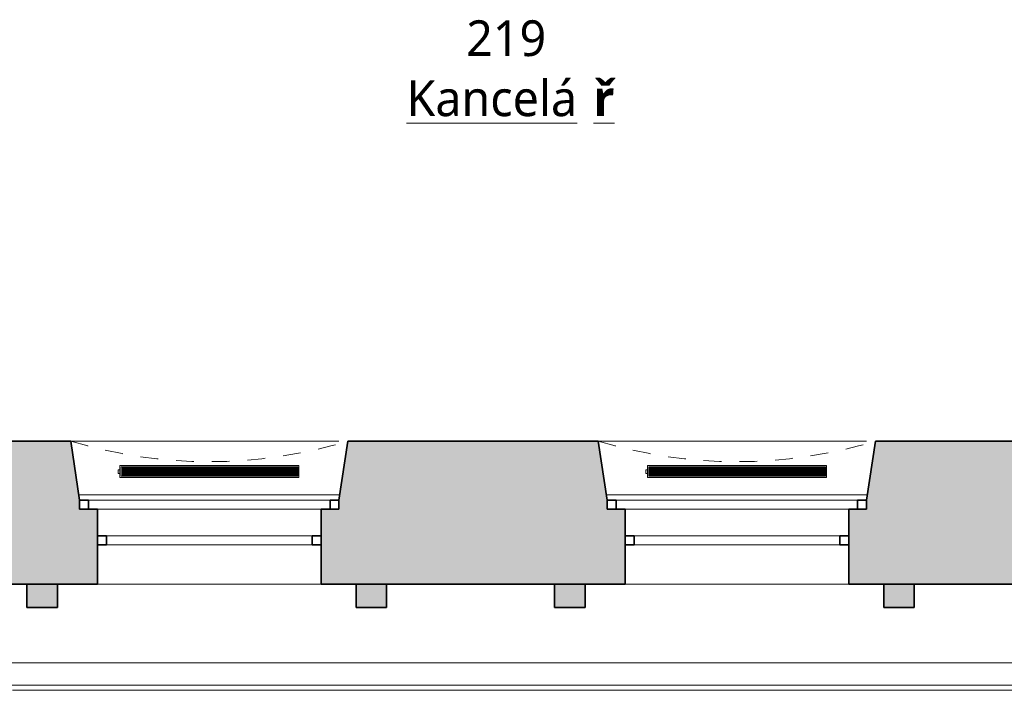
# Model space of a CAD drawing. Header units: metres. Extents: x -0.2 to 46.9, y -1.3 to 28.
# Tile 9 of 29: x 22.7 to 28.2, y -0.2 to 3.5. Entities that reach past the tile are written whole.
import ezdxf

# ---------------------------------------------------------------- set-up
doc = ezdxf.new("R2010")
doc.units = ezdxf.units.M
doc.linetypes.add('AV - Cerch_ 1 tecka 4mm', pattern=[0.006, 0.004, -0.001, 0, -0.001])
doc.layers.add('AV-MISTNOSTI', color=5, linetype='Continuous', lineweight=5, true_color=0x0000ff)
for name, color, linetype, lineweight in [('AV-SRAFY', 7, 'Continuous', 35), ('AV-STAVBA', 7, 'Continuous', 18), ('AV-VYBAVENI', 7, 'Continuous', 18)]:
    doc.layers.add(name, color=color, linetype=linetype, lineweight=lineweight)
doc.styles.add('Trebuchet MS_B', font='trebuc.ttf', dxfattribs={"height": 0.2})

# ---------------------------------------------------------------- blocks, each defined once
blk = doc.blocks.new('WI_2-2_dvojité_bez středního sloupku - 1250x2600-1216050-2NP')
at = {"layer": 'AV-STAVBA', "color": 254, "linetype": 'AV - Cerch_ 1 tecka 4mm', "lineweight": 13, "true_color": 0xcccccc}
for p, q in [((0.725, 0.4), (-0.725, 0.4)), ((-0.725, 0.4), (0.725, 0.4)), ((0.625, 0.4), (-0.625, 0.4)), ((0.725, -0.4), (-0.725, -0.4)), ((0.625, -0.4), (-0.625, -0.4)), ((-0.625, -0.4), (0.625, -0.4))]:
    blk.add_line(p, q, dxfattribs=at)
at = {"layer": 'AV-STAVBA', "color": 254, "lineweight": 35, "true_color": 0xcccccc}
for p, q in [((-0.675, 0.07), (-0.725, 0.07)), ((-0.725, 0.07), (-0.725, 0.02)), ((-0.675, 0.02), (-0.675, 0.07)), ((0.725, 0.07), (0.675, 0.07)), ((0.675, 0.07), (0.675, 0.02)), ((0.725, 0.02), (0.725, 0.07)), ((-0.725, 0.02), (-0.675, 0.02)), ((0.675, 0.02), (0.725, 0.02)), ((-0.625, -0.18), (-0.625, -0.13)), ((-0.625, -0.13), (-0.575, -0.13)), ((-0.575, -0.13), (-0.575, -0.18)), ((0.575, -0.18), (0.575, -0.13)), ((0.575, -0.13), (0.625, -0.13)), ((0.625, -0.13), (0.625, -0.18)), ((-0.575, -0.18), (-0.625, -0.18)), ((0.625, -0.18), (0.575, -0.18))]:
    blk.add_line(p, q, dxfattribs=at)
at = {"layer": 'AV-STAVBA', "color": 254, "true_color": 0xcccccc}
for p, q in [((-0.725, 0.02), (-0.725, 0.07)), ((-0.725, 0.07), (0.725, 0.07)), ((-0.675, 0.07), (0.031, 0.07)), ((-0.675, 0.02), (-0.675, 0.07)), ((0.031, 0.07), (0.675, 0.07)), ((0.675, 0.02), (0.675, 0.07)), ((0.725, 0.02), (0.725, 0.07)), ((-0.725, 0.02), (0.725, 0.02)), ((0.031, 0.02), (-0.625, 0.02)), ((0.625, 0.02), (0.031, 0.02)), ((-0.625, -0.13), (-0.625, -0.18)), ((-0.625, -0.13), (0.625, -0.13)), ((0.031, -0.13), (-0.575, -0.13)), ((-0.575, -0.13), (-0.575, -0.18)), ((0.575, -0.13), (0.031, -0.13)), ((0.575, -0.13), (0.575, -0.18)), ((0.625, -0.13), (0.625, -0.18)), ((-0.625, -0.18), (0.625, -0.18)), ((-0.575, -0.18), (0.031, -0.18)), ((0.031, -0.18), (0.575, -0.18))]:
    blk.add_line(p, q, dxfattribs=at)
blk = doc.blocks.new('GM_Nika se zkoseným ostěním a klenutým nadpražím - 1450x2700-1216438-2NP')
at = {"layer": 'AV-STAVBA', "color": 254, "linetype": 'AV - Cerch_ 1 tecka 4mm', "lineweight": 13, "true_color": 0xcccccc}
for p, q in [((0.725, 0.4), (-0.725, 0.4)), ((0.775, -0.4), (-0.775, -0.4))]:
    blk.add_line(p, q, dxfattribs=at)
blk.add_arc((0, -2.9635), 2.6781, 73.1791, 106.8209, dxfattribs=at)
blk = doc.blocks.new('GM_Nika_zkosené ostění - v900-1216957-2NP')
at = {"layer": 'AV-STAVBA', "color": 254, "linetype": 'AV - Cerch_ 1 tecka 4mm', "lineweight": 13, "true_color": 0xcccccc}
blk.add_line((-0.65, 0.4), (0.9, 0.4), dxfattribs=at)
blk = doc.blocks.new('Římsa nad 1NP - Římsa nad 1NP-1582674-2NP')
at = {"layer": 'AV-STAVBA', "color": 254, "true_color": 0xcccccc}
for p, q in [((22.6548, -0.2068), (33.5741, -0.2068)), ((33.5449, -0.2359), (22.684, -0.2359))]:
    blk.add_line(p, q, dxfattribs=at)
blk = doc.blocks.new('Tympanon a šambrána 2NP4 - Tympanon a šambrána 2NP-1609817-2NP')
at = {"layer": 'AV-STAVBA', "true_color": 0xcccccc}
for points in [[(6.0054, 0.2282), (6.0054, 0.3582), (5.8353, 0.3582), (5.8353, 0.2282), (5.8485, 0.2282)], [(7.8454, 0.2282), (7.8454, 0.3582), (7.6753, 0.3582), (7.6753, 0.2282)]]:
    blk.add_hatch(color=254, dxfattribs=at).paths.add_polyline_path(points)
at = {"layer": 'AV-STAVBA', "color": 254, "lineweight": 35, "true_color": 0xcccccc}
for p, q in [((6.0054, 0.3582), (5.8353, 0.3582)), ((5.8353, 0.3582), (5.8353, 0.2282)), ((6.0054, 0.2282), (6.0054, 0.3582)), ((7.8454, 0.3582), (7.6753, 0.3582)), ((7.6753, 0.3582), (7.6753, 0.2282)), ((7.8454, 0.2282), (7.8454, 0.3582)), ((5.8353, 0.2282), (6.0054, 0.2282)), ((7.6753, 0.2282), (7.8454, 0.2282))]:
    blk.add_line(p, q, dxfattribs=at)
blk = doc.blocks.new('Tympanon a šambrána 2NP5 - Tympanon a šambrána 2NP-1609982-2NP')
at = {"layer": 'AV-STAVBA', "true_color": 0xcccccc}
for points in [[(6.0054, 0.2282), (6.0054, 0.3582), (5.8353, 0.3582), (5.8353, 0.2282), (5.9187, 0.2282)], [(7.8454, 0.2282), (7.8454, 0.3582), (7.6753, 0.3582), (7.6753, 0.2282), (7.6805, 0.2282)]]:
    blk.add_hatch(color=254, dxfattribs=at).paths.add_polyline_path(points)
at = {"layer": 'AV-STAVBA', "color": 254, "lineweight": 35, "true_color": 0xcccccc}
for p, q in [((6.0054, 0.3582), (5.8353, 0.3582)), ((5.8353, 0.3582), (5.8353, 0.2282)), ((6.0054, 0.2282), (6.0054, 0.3582)), ((7.8454, 0.3582), (7.6753, 0.3582)), ((7.6753, 0.3582), (7.6753, 0.2282)), ((7.8454, 0.2282), (7.8454, 0.3582)), ((5.8353, 0.2282), (6.0054, 0.2282)), ((7.6753, 0.2282), (7.8454, 0.2282))]:
    blk.add_line(p, q, dxfattribs=at)
blk = doc.blocks.new('D0089 - 1514 - OÚPSŘ_Benešova_rvt-1-2NP')
at = {"layer": 'AV-SRAFY', "lineweight": 18, "true_color": 0xcccccc}
h = blk.add_hatch(color=254, dxfattribs=at)
h.paths.add_polyline_path([(5.4448, 0.3582), (6.2299, 0.3582), (6.2299, 0.7782), (6.1299, 0.7782), (6.1299, 0.8282), (6.0799, 1.1582), (5.4448, 1.1582), (5.4448, 0.5328)])
h.paths.add_polyline_path([(24.4098, 0.3582), (26.1098, 0.3582), (26.1098, 0.7782), (26.0098, 0.7782), (26.0098, 0.8282), (25.9598, 1.1582), (24.5598, 1.1582), (24.5098, 0.8282), (24.5098, 0.7782), (24.4098, 0.7782), (24.4098, 0.5328)])
h.paths.add_polyline_path([(18.4848, 0.3582), (18.5098, 0.3582), (18.5098, 0.7582), (18.4848, 0.7582), (18.4848, 0.8082), (18.4148, 0.8082), (18.3648, 1.1582), (16.3998, 1.1582), (16.3498, 0.8282), (16.3498, 0.7782), (16.2498, 0.7782), (16.2498, 0.3582), (17.9964, 0.3582)])
h.paths.add_polyline_path([(20.9491, 0.3582), (23.1598, 0.3582), (23.1598, 0.7782), (23.0598, 0.7782), (23.0598, 0.8282), (23.0098, 1.1582), (21.0448, 1.1582), (20.9948, 0.8082), (20.9491, 0.8082), (20.9491, 0.7582), (20.9241, 0.7582), (20.9241, 0.3582)])
h.paths.add_polyline_path([(7.4799, 0.3582), (9.1599, 0.3582), (9.1599, 0.7782), (9.0599, 0.7782), (9.0599, 0.8282), (9.0099, 1.1582), (7.6299, 1.1582), (7.5799, 0.8282), (7.5799, 0.7782), (7.4799, 0.7782), (7.4799, 0.5328)])
h.paths.add_polyline_path([(33.9791, 0.3582), (33.9791, 1.1582), (33.2298, 1.1582), (33.1798, 0.8282), (33.1798, 0.7782), (33.0798, 0.7782), (33.0798, 0.3582), (33.8526, 0.3582)])
h.paths.add_polyline_path([(31.8298, 0.3582), (31.8298, 0.7782), (31.7298, 0.7782), (31.7298, 0.8282), (31.6798, 1.1582), (30.4298, 1.1582), (30.3798, 0.8282), (30.3798, 0.7782), (30.2798, 0.7782), (30.2798, 0.3582), (31.5874, 0.3582)])
h.paths.add_polyline_path([(10.4099, 0.3582), (12.0998, 0.3582), (12.0998, 0.7782), (11.9998, 0.7782), (11.9998, 0.8282), (11.9498, 1.1582), (10.5599, 1.1582), (10.5099, 0.8282), (10.5099, 0.7782), (10.4099, 0.7782), (10.4099, 0.5328)])
h.paths.add_polyline_path([(19.8741, 0.3582), (19.8741, 0.7582), (19.8491, 0.7582), (19.8491, 0.8082), (19.5848, 0.8082), (19.5848, 0.7582), (19.5598, 0.7582), (19.5598, 0.3582)])
h.paths.add_polyline_path([(27.3598, 0.3582), (29.0298, 0.3582), (29.0298, 0.7782), (28.9298, 0.7782), (28.9298, 0.8282), (28.8798, 1.1582), (27.5098, 1.1582), (27.4598, 0.8282), (27.4598, 0.7782), (27.3598, 0.7782), (27.3598, 0.5328)])
h.paths.add_polyline_path([(13.3498, 0.3582), (14.9998, 0.3582), (14.9998, 0.7782), (14.8998, 0.7782), (14.8998, 0.8282), (14.8498, 1.1582), (13.4998, 1.1582), (13.4498, 0.8282), (13.4498, 0.7782), (13.3498, 0.7782), (13.3498, 0.5328)])
at = {"layer": 'AV-STAVBA', "color": 254, "lineweight": 35, "true_color": 0xcccccc}
for p, q in [((23.0098, 1.1582), (22.2848, 1.1582)), ((23.0598, 0.8282), (23.0098, 1.1582)), ((24.5598, 1.1582), (24.5098, 0.8282)), ((25.9598, 1.1582), (24.5598, 1.1582)), ((26.0098, 0.8282), (25.9598, 1.1582)), ((27.5098, 1.1582), (27.4598, 0.8282)), ((28.5148, 1.1582), (27.5098, 1.1582)), ((23.1598, 0.7782), (23.1098, 0.7782)), ((23.1598, 0.6282), (23.1598, 0.7782)), ((24.4598, 0.7782), (24.4098, 0.7782)), ((24.4098, 0.7782), (24.4098, 0.6282)), ((26.1098, 0.7782), (26.0598, 0.7782)), ((26.1098, 0.6282), (26.1098, 0.7782)), ((27.4098, 0.7782), (27.3598, 0.7782)), ((27.3598, 0.7782), (27.3598, 0.6282)), ((23.1598, 0.3582), (23.1598, 0.5782)), ((24.4098, 0.5782), (24.4098, 0.3582)), ((26.1098, 0.3582), (26.1098, 0.5782)), ((27.3598, 0.5782), (27.3598, 0.3582)), ((20.9241, 0.3582), (23.1598, 0.3582)), ((24.4098, 0.3582), (26.1098, 0.3582)), ((27.3598, 0.3582), (29.0298, 0.3582))]:
    blk.add_line(p, q, dxfattribs=at)
at = {"layer": 'AV-STAVBA', "color": 254, "true_color": 0xcccccc}
for p, q in [((23.0553, 0.8582), (24.5144, 0.8582)), ((26.0053, 0.8582), (27.4644, 0.8582)), ((24.4098, 0.7782), (23.1598, 0.7782)), ((27.3598, 0.7782), (26.1098, 0.7782)), ((24.4098, 0.3582), (23.1598, 0.3582)), ((27.3598, 0.3582), (26.1098, 0.3582)), ((22.3322, -0.082), (34.6991, -0.082))]:
    blk.add_line(p, q, dxfattribs=at)
at = {"layer": 'AV-STAVBA', "color": 254, "lineweight": 18, "true_color": 0xcccccc, "rotation": 180}
for p in [(23.7848, 0.7582), (26.7348, 0.7582)]:
    blk.add_blockref('GM_Nika se zkoseným ostěním a klenutým nadpražím - 1450x2700-1216438-2NP', p, dxfattribs=at)
at = {"layer": 'AV-STAVBA', "color": 254, "lineweight": 18, "true_color": 0xcccccc}
for name, p in [('GM_Nika_zkosené ostění - v900-1216957-2NP', (23.6598, 0.7582)), ('WI_2-2_dvojité_bez středního sloupku - 1250x2600-1216050-2NP', (23.7848, 0.7582)), ('GM_Nika_zkosené ostění - v900-1216957-2NP', (26.6098, 0.7582)), ('WI_2-2_dvojité_bez středního sloupku - 1250x2600-1216050-2NP', (26.7348, 0.7582)), ('Římsa nad 1NP - Římsa nad 1NP-1582674-2NP', (0, 0)), ('Tympanon a šambrána 2NP4 - Tympanon a šambrána 2NP-1609817-2NP', (16.93, 0)), ('Tympanon a šambrána 2NP5 - Tympanon a šambrána 2NP-1609982-2NP', (19.88, 0))]:
    blk.add_blockref(name, p, dxfattribs=at)
blk = doc.blocks.new('PF_Deskový radiátor_připojení boční - 1000_500_66-861089-2NP')
at = {"layer": 'AV-VYBAVENI', "color": 5, "true_color": 0x0000ff}
for p, q in [((-0.5, 0.01), (-0.51, 0.01)), ((-0.51, 0.01), (-0.51, -0.01)), ((-0.51, 0.01), (-0.51, 0.0097)), ((-0.5, 0.01), (-0.51, 0.01)), ((-0.51, 0.01), (-0.51, 0.0097)), ((-0.51, 0.01), (-0.51, 0.0097)), ((0.5, 0.033), (-0.5, 0.033)), ((-0.5, 0.033), (-0.5, -0.033)), ((-0.493, -0.026), (-0.493, 0.026)), ((-0.493, 0.026), (0.493, 0.026)), ((-0.483, 0.026), (-0.486, 0.026)), ((-0.486, 0.026), (-0.486, -0.026)), ((-0.483, -0.026), (-0.483, 0.026)), ((-0.4745, 0.026), (-0.4775, 0.026)), ((-0.4775, 0.026), (-0.4775, -0.026)), ((-0.4745, -0.026), (-0.4745, 0.026)), ((-0.466, 0.026), (-0.469, 0.026)), ((-0.469, 0.026), (-0.469, -0.026)), ((-0.466, -0.026), (-0.466, 0.026)), ((-0.4575, 0.026), (-0.4605, 0.026)), ((-0.4605, 0.026), (-0.4605, -0.026)), ((-0.4575, -0.026), (-0.4575, 0.026)), ((-0.449, 0.026), (-0.452, 0.026)), ((-0.452, 0.026), (-0.452, -0.026)), ((-0.449, -0.026), (-0.449, 0.026)), ((-0.4405, 0.026), (-0.4435, 0.026)), ((-0.4435, 0.026), (-0.4435, -0.026)), ((-0.4405, -0.026), (-0.4405, 0.026)), ((-0.432, 0.026), (-0.435, 0.026)), ((-0.435, 0.026), (-0.435, -0.026)), ((-0.432, -0.026), (-0.432, 0.026)), ((-0.4235, 0.026), (-0.4265, 0.026)), ((-0.4265, 0.026), (-0.4265, -0.026)), ((-0.4235, -0.026), (-0.4235, 0.026)), ((-0.415, 0.026), (-0.418, 0.026)), ((-0.418, 0.026), (-0.418, -0.026)), ((-0.415, -0.026), (-0.415, 0.026)), ((-0.4065, 0.026), (-0.4095, 0.026)), ((-0.4095, 0.026), (-0.4095, -0.026)), ((-0.4065, -0.026), (-0.4065, 0.026)), ((-0.398, 0.026), (-0.401, 0.026)), ((-0.401, 0.026), (-0.401, -0.026)), ((-0.398, -0.026), (-0.398, 0.026)), ((-0.3895, 0.026), (-0.3925, 0.026)), ((-0.3925, 0.026), (-0.3925, -0.026)), ((-0.3895, -0.026), (-0.3895, 0.026)), ((-0.381, 0.026), (-0.384, 0.026)), ((-0.384, 0.026), (-0.384, -0.026)), ((-0.381, -0.026), (-0.381, 0.026)), ((-0.3725, 0.026), (-0.3755, 0.026)), ((-0.3755, 0.026), (-0.3755, -0.026)), ((-0.3725, -0.026), (-0.3725, 0.026)), ((-0.364, 0.026), (-0.367, 0.026)), ((-0.367, 0.026), (-0.367, -0.026)), ((-0.364, -0.026), (-0.364, 0.026)), ((-0.3555, 0.026), (-0.3585, 0.026)), ((-0.3585, 0.026), (-0.3585, -0.026)), ((-0.3555, -0.026), (-0.3555, 0.026)), ((-0.347, 0.026), (-0.35, 0.026)), ((-0.35, 0.026), (-0.35, -0.026)), ((-0.347, -0.026), (-0.347, 0.026)), ((-0.3385, 0.026), (-0.3415, 0.026)), ((-0.3415, 0.026), (-0.3415, -0.026)), ((-0.3385, -0.026), (-0.3385, 0.026)), ((-0.33, 0.026), (-0.333, 0.026)), ((-0.333, 0.026), (-0.333, -0.026)), ((-0.33, -0.026), (-0.33, 0.026)), ((-0.3215, 0.026), (-0.3245, 0.026)), ((-0.3245, 0.026), (-0.3245, -0.026)), ((-0.3215, -0.026), (-0.3215, 0.026)), ((-0.313, 0.026), (-0.316, 0.026)), ((-0.316, 0.026), (-0.316, -0.026)), ((-0.313, -0.026), (-0.313, 0.026)), ((-0.3045, 0.026), (-0.3075, 0.026)), ((-0.3075, 0.026), (-0.3075, -0.026)), ((-0.3045, -0.026), (-0.3045, 0.026)), ((-0.296, 0.026), (-0.299, 0.026)), ((-0.299, 0.026), (-0.299, -0.026)), ((-0.296, -0.026), (-0.296, 0.026)), ((-0.2875, 0.026), (-0.2905, 0.026)), ((-0.2905, 0.026), (-0.2905, -0.026)), ((-0.2875, -0.026), (-0.2875, 0.026)), ((-0.279, 0.026), (-0.282, 0.026)), ((-0.282, 0.026), (-0.282, -0.026)), ((-0.279, -0.026), (-0.279, 0.026)), ((-0.2705, 0.026), (-0.2735, 0.026)), ((-0.2735, 0.026), (-0.2735, -0.026)), ((-0.2705, -0.026), (-0.2705, 0.026)), ((-0.262, 0.026), (-0.265, 0.026)), ((-0.265, 0.026), (-0.265, -0.026)), ((-0.262, -0.026), (-0.262, 0.026)), ((-0.2535, 0.026), (-0.2565, 0.026)), ((-0.2565, 0.026), (-0.2565, -0.026)), ((-0.2535, -0.026), (-0.2535, 0.026)), ((-0.245, 0.026), (-0.248, 0.026)), ((-0.248, 0.026), (-0.248, -0.026)), ((-0.245, -0.026), (-0.245, 0.026)), ((-0.2365, 0.026), (-0.2395, 0.026)), ((-0.2395, 0.026), (-0.2395, -0.026)), ((-0.2365, -0.026), (-0.2365, 0.026)), ((-0.228, 0.026), (-0.231, 0.026)), ((-0.231, 0.026), (-0.231, -0.026)), ((-0.228, -0.026), (-0.228, 0.026)), ((-0.2195, 0.026), (-0.2225, 0.026)), ((-0.2225, 0.026), (-0.2225, -0.026)), ((-0.2195, -0.026), (-0.2195, 0.026)), ((-0.211, 0.026), (-0.214, 0.026)), ((-0.214, 0.026), (-0.214, -0.026)), ((-0.211, -0.026), (-0.211, 0.026)), ((-0.2025, 0.026), (-0.2055, 0.026)), ((-0.2055, 0.026), (-0.2055, -0.026)), ((-0.2025, -0.026), (-0.2025, 0.026)), ((-0.194, 0.026), (-0.197, 0.026)), ((-0.197, 0.026), (-0.197, -0.026)), ((-0.194, -0.026), (-0.194, 0.026)), ((-0.1855, 0.026), (-0.1885, 0.026)), ((-0.1885, 0.026), (-0.1885, -0.026)), ((-0.1855, -0.026), (-0.1855, 0.026)), ((-0.177, 0.026), (-0.18, 0.026)), ((-0.18, 0.026), (-0.18, -0.026)), ((-0.177, -0.026), (-0.177, 0.026)), ((-0.1685, 0.026), (-0.1715, 0.026)), ((-0.1715, 0.026), (-0.1715, -0.026)), ((-0.1685, -0.026), (-0.1685, 0.026)), ((-0.16, 0.026), (-0.163, 0.026)), ((-0.163, 0.026), (-0.163, -0.026)), ((-0.16, -0.026), (-0.16, 0.026)), ((-0.1515, 0.026), (-0.1545, 0.026)), ((-0.1545, 0.026), (-0.1545, -0.026)), ((-0.1515, -0.026), (-0.1515, 0.026)), ((-0.143, 0.026), (-0.146, 0.026)), ((-0.146, 0.026), (-0.146, -0.026)), ((-0.143, -0.026), (-0.143, 0.026)), ((-0.1345, 0.026), (-0.1375, 0.026)), ((-0.1375, 0.026), (-0.1375, -0.026)), ((-0.1345, -0.026), (-0.1345, 0.026)), ((-0.126, 0.026), (-0.129, 0.026)), ((-0.129, 0.026), (-0.129, -0.026)), ((-0.126, -0.026), (-0.126, 0.026)), ((-0.1175, 0.026), (-0.1205, 0.026)), ((-0.1205, 0.026), (-0.1205, -0.026)), ((-0.1175, -0.026), (-0.1175, 0.026)), ((-0.109, 0.026), (-0.112, 0.026)), ((-0.112, 0.026), (-0.112, -0.026)), ((-0.109, -0.026), (-0.109, 0.026)), ((-0.1005, 0.026), (-0.1035, 0.026)), ((-0.1035, 0.026), (-0.1035, -0.026)), ((-0.1005, -0.026), (-0.1005, 0.026)), ((-0.092, 0.026), (-0.095, 0.026)), ((-0.095, 0.026), (-0.095, -0.026)), ((-0.092, -0.026), (-0.092, 0.026)), ((-0.0835, 0.026), (-0.0865, 0.026)), ((-0.0865, 0.026), (-0.0865, -0.026)), ((-0.0835, -0.026), (-0.0835, 0.026)), ((-0.075, 0.026), (-0.078, 0.026)), ((-0.078, 0.026), (-0.078, -0.026)), ((-0.075, -0.026), (-0.075, 0.026)), ((-0.0665, 0.026), (-0.0695, 0.026)), ((-0.0695, 0.026), (-0.0695, -0.026)), ((-0.0665, -0.026), (-0.0665, 0.026)), ((-0.058, 0.026), (-0.061, 0.026)), ((-0.061, 0.026), (-0.061, -0.026)), ((-0.058, -0.026), (-0.058, 0.026)), ((-0.0495, 0.026), (-0.0525, 0.026)), ((-0.0525, 0.026), (-0.0525, -0.026)), ((-0.0495, -0.026), (-0.0495, 0.026)), ((-0.041, 0.026), (-0.044, 0.026)), ((-0.044, 0.026), (-0.044, -0.026)), ((-0.041, -0.026), (-0.041, 0.026)), ((-0.0325, 0.026), (-0.0355, 0.026)), ((-0.0355, 0.026), (-0.0355, -0.026)), ((-0.0325, -0.026), (-0.0325, 0.026)), ((-0.024, 0.026), (-0.027, 0.026)), ((-0.027, 0.026), (-0.027, -0.026)), ((-0.024, -0.026), (-0.024, 0.026)), ((-0.0155, 0.026), (-0.0185, 0.026)), ((-0.0185, 0.026), (-0.0185, -0.026)), ((-0.0155, -0.026), (-0.0155, 0.026)), ((-0.007, 0.026), (-0.01, 0.026)), ((-0.01, 0.026), (-0.01, -0.026)), ((-0.007, -0.026), (-0.007, 0.026)), ((0.0015, 0.026), (-0.0015, 0.026)), ((-0.0015, 0.026), (-0.0015, -0.026)), ((0.0015, -0.026), (0.0015, 0.026)), ((0.01, 0.026), (0.007, 0.026)), ((0.007, 0.026), (0.007, -0.026)), ((0.01, -0.026), (0.01, 0.026)), ((0.0185, 0.026), (0.0155, 0.026)), ((0.0155, 0.026), (0.0155, -0.026)), ((0.0185, -0.026), (0.0185, 0.026)), ((0.027, 0.026), (0.024, 0.026)), ((0.024, 0.026), (0.024, -0.026)), ((0.027, -0.026), (0.027, 0.026)), ((0.0355, 0.026), (0.0325, 0.026)), ((0.0325, 0.026), (0.0325, -0.026)), ((0.0355, -0.026), (0.0355, 0.026)), ((0.044, 0.026), (0.041, 0.026)), ((0.041, 0.026), (0.041, -0.026)), ((0.044, -0.026), (0.044, 0.026)), ((0.0525, 0.026), (0.0495, 0.026)), ((0.0495, 0.026), (0.0495, -0.026)), ((0.0525, -0.026), (0.0525, 0.026)), ((0.061, 0.026), (0.058, 0.026)), ((0.058, 0.026), (0.058, -0.026)), ((0.061, -0.026), (0.061, 0.026)), ((0.0695, 0.026), (0.0665, 0.026)), ((0.0665, 0.026), (0.0665, -0.026)), ((0.0695, -0.026), (0.0695, 0.026)), ((0.078, 0.026), (0.075, 0.026)), ((0.075, 0.026), (0.075, -0.026)), ((0.078, -0.026), (0.078, 0.026)), ((0.0865, 0.026), (0.0835, 0.026)), ((0.0835, 0.026), (0.0835, -0.026)), ((0.0865, -0.026), (0.0865, 0.026)), ((0.095, 0.026), (0.092, 0.026)), ((0.092, 0.026), (0.092, -0.026)), ((0.095, -0.026), (0.095, 0.026)), ((0.1035, 0.026), (0.1005, 0.026)), ((0.1005, 0.026), (0.1005, -0.026)), ((0.1035, -0.026), (0.1035, 0.026)), ((0.112, 0.026), (0.109, 0.026)), ((0.109, 0.026), (0.109, -0.026)), ((0.112, -0.026), (0.112, 0.026)), ((0.1205, 0.026), (0.1175, 0.026)), ((0.1175, 0.026), (0.1175, -0.026)), ((0.1205, -0.026), (0.1205, 0.026)), ((0.129, 0.026), (0.126, 0.026)), ((0.126, 0.026), (0.126, -0.026)), ((0.129, -0.026), (0.129, 0.026)), ((0.1375, 0.026), (0.1345, 0.026)), ((0.1345, 0.026), (0.1345, -0.026)), ((0.1375, -0.026), (0.1375, 0.026)), ((0.146, 0.026), (0.143, 0.026)), ((0.143, 0.026), (0.143, -0.026)), ((0.146, -0.026), (0.146, 0.026)), ((0.1545, 0.026), (0.1515, 0.026)), ((0.1515, 0.026), (0.1515, -0.026)), ((0.1545, -0.026), (0.1545, 0.026)), ((0.163, 0.026), (0.16, 0.026)), ((0.16, 0.026), (0.16, -0.026)), ((0.163, -0.026), (0.163, 0.026)), ((0.1715, 0.026), (0.1685, 0.026)), ((0.1685, 0.026), (0.1685, -0.026)), ((0.1715, -0.026), (0.1715, 0.026)), ((0.18, 0.026), (0.177, 0.026)), ((0.177, 0.026), (0.177, -0.026)), ((0.18, -0.026), (0.18, 0.026)), ((0.1885, 0.026), (0.1855, 0.026)), ((0.1855, 0.026), (0.1855, -0.026)), ((0.1885, -0.026), (0.1885, 0.026)), ((0.197, 0.026), (0.194, 0.026)), ((0.194, 0.026), (0.194, -0.026)), ((0.197, -0.026), (0.197, 0.026)), ((0.2055, 0.026), (0.2025, 0.026)), ((0.2025, 0.026), (0.2025, -0.026)), ((0.2055, -0.026), (0.2055, 0.026)), ((0.214, 0.026), (0.211, 0.026)), ((0.211, 0.026), (0.211, -0.026)), ((0.214, -0.026), (0.214, 0.026)), ((0.2225, 0.026), (0.2195, 0.026)), ((0.2195, 0.026), (0.2195, -0.026)), ((0.2225, -0.026), (0.2225, 0.026)), ((0.231, 0.026), (0.228, 0.026)), ((0.228, 0.026), (0.228, -0.026)), ((0.231, -0.026), (0.231, 0.026)), ((0.2395, 0.026), (0.2365, 0.026)), ((0.2365, 0.026), (0.2365, -0.026)), ((0.2395, -0.026), (0.2395, 0.026)), ((0.248, 0.026), (0.245, 0.026)), ((0.245, 0.026), (0.245, -0.026)), ((0.248, -0.026), (0.248, 0.026)), ((0.2565, 0.026), (0.2535, 0.026)), ((0.2535, 0.026), (0.2535, -0.026)), ((0.2565, -0.026), (0.2565, 0.026)), ((0.265, 0.026), (0.262, 0.026)), ((0.262, 0.026), (0.262, -0.026)), ((0.265, -0.026), (0.265, 0.026)), ((0.2735, 0.026), (0.2705, 0.026)), ((0.2705, 0.026), (0.2705, -0.026)), ((0.2735, -0.026), (0.2735, 0.026)), ((0.282, 0.026), (0.279, 0.026)), ((0.279, 0.026), (0.279, -0.026)), ((0.282, -0.026), (0.282, 0.026)), ((0.2905, 0.026), (0.2875, 0.026)), ((0.2875, 0.026), (0.2875, -0.026)), ((0.2905, -0.026), (0.2905, 0.026)), ((0.299, 0.026), (0.296, 0.026)), ((0.296, 0.026), (0.296, -0.026)), ((0.299, -0.026), (0.299, 0.026)), ((0.3075, 0.026), (0.3045, 0.026)), ((0.3045, 0.026), (0.3045, -0.026)), ((0.3075, -0.026), (0.3075, 0.026)), ((0.316, 0.026), (0.313, 0.026)), ((0.313, 0.026), (0.313, -0.026)), ((0.316, -0.026), (0.316, 0.026)), ((0.3245, 0.026), (0.3215, 0.026)), ((0.3215, 0.026), (0.3215, -0.026)), ((0.3245, -0.026), (0.3245, 0.026)), ((0.333, 0.026), (0.33, 0.026)), ((0.33, 0.026), (0.33, -0.026)), ((0.333, -0.026), (0.333, 0.026)), ((0.3415, 0.026), (0.3385, 0.026)), ((0.3385, 0.026), (0.3385, -0.026)), ((0.3415, -0.026), (0.3415, 0.026)), ((0.35, 0.026), (0.347, 0.026)), ((0.347, 0.026), (0.347, -0.026)), ((0.35, -0.026), (0.35, 0.026)), ((0.3585, 0.026), (0.3555, 0.026)), ((0.3555, 0.026), (0.3555, -0.026)), ((0.3585, -0.026), (0.3585, 0.026)), ((0.367, 0.026), (0.364, 0.026)), ((0.364, 0.026), (0.364, -0.026)), ((0.367, -0.026), (0.367, 0.026)), ((0.3755, 0.026), (0.3725, 0.026)), ((0.3725, 0.026), (0.3725, -0.026)), ((0.3755, -0.026), (0.3755, 0.026)), ((0.384, 0.026), (0.381, 0.026)), ((0.381, 0.026), (0.381, -0.026)), ((0.384, -0.026), (0.384, 0.026)), ((0.3925, 0.026), (0.3895, 0.026)), ((0.3895, 0.026), (0.3895, -0.026)), ((0.3925, -0.026), (0.3925, 0.026)), ((0.401, 0.026), (0.398, 0.026)), ((0.398, 0.026), (0.398, -0.026)), ((0.401, -0.026), (0.401, 0.026)), ((0.4095, 0.026), (0.4065, 0.026)), ((0.4065, 0.026), (0.4065, -0.026)), ((0.4095, -0.026), (0.4095, 0.026)), ((0.418, 0.026), (0.415, 0.026)), ((0.415, 0.026), (0.415, -0.026)), ((0.418, -0.026), (0.418, 0.026)), ((0.4265, 0.026), (0.4235, 0.026)), ((0.4235, 0.026), (0.4235, -0.026)), ((0.4265, -0.026), (0.4265, 0.026)), ((0.435, 0.026), (0.432, 0.026)), ((0.432, 0.026), (0.432, -0.026)), ((0.435, -0.026), (0.435, 0.026)), ((0.4435, 0.026), (0.4405, 0.026)), ((0.4405, 0.026), (0.4405, -0.026)), ((0.4435, -0.026), (0.4435, 0.026)), ((0.452, 0.026), (0.449, 0.026)), ((0.449, 0.026), (0.449, -0.026)), ((0.452, -0.026), (0.452, 0.026)), ((0.4605, 0.026), (0.4575, 0.026)), ((0.4575, 0.026), (0.4575, -0.026)), ((0.4605, -0.026), (0.4605, 0.026)), ((0.469, 0.026), (0.466, 0.026)), ((0.466, 0.026), (0.466, -0.026)), ((0.469, -0.026), (0.469, 0.026)), ((0.4775, 0.026), (0.4745, 0.026)), ((0.4745, 0.026), (0.4745, -0.026)), ((0.4775, -0.026), (0.4775, 0.026)), ((0.486, 0.026), (0.483, 0.026)), ((0.483, 0.026), (0.483, -0.026)), ((0.486, -0.026), (0.486, 0.026)), ((0.4945, 0.026), (0.4915, 0.026)), ((0.4915, 0.026), (0.4915, -0.026)), ((0.493, 0.026), (0.493, -0.026)), ((0.4945, -0.026), (0.4945, 0.026)), ((0.5, -0.033), (0.5, 0.033)), ((-0.51, -0.0097), (-0.51, -0.01)), ((-0.51, -0.0097), (-0.51, -0.01)), ((-0.51, -0.0097), (-0.51, -0.01)), ((-0.51, -0.01), (-0.5, -0.01)), ((-0.51, -0.01), (-0.5, -0.01)), ((-0.5, -0.033), (0.5, -0.033)), ((0.493, -0.026), (-0.493, -0.026)), ((-0.486, -0.026), (-0.483, -0.026)), ((-0.4775, -0.026), (-0.4745, -0.026)), ((-0.469, -0.026), (-0.466, -0.026)), ((-0.4605, -0.026), (-0.4575, -0.026)), ((-0.452, -0.026), (-0.449, -0.026)), ((-0.4435, -0.026), (-0.4405, -0.026)), ((-0.435, -0.026), (-0.432, -0.026)), ((-0.4265, -0.026), (-0.4235, -0.026)), ((-0.418, -0.026), (-0.415, -0.026)), ((-0.4095, -0.026), (-0.4065, -0.026)), ((-0.401, -0.026), (-0.398, -0.026)), ((-0.3925, -0.026), (-0.3895, -0.026)), ((-0.384, -0.026), (-0.381, -0.026)), ((-0.3755, -0.026), (-0.3725, -0.026)), ((-0.367, -0.026), (-0.364, -0.026)), ((-0.3585, -0.026), (-0.3555, -0.026)), ((-0.35, -0.026), (-0.347, -0.026)), ((-0.3415, -0.026), (-0.3385, -0.026)), ((-0.333, -0.026), (-0.33, -0.026)), ((-0.3245, -0.026), (-0.3215, -0.026)), ((-0.316, -0.026), (-0.313, -0.026)), ((-0.3075, -0.026), (-0.3045, -0.026)), ((-0.299, -0.026), (-0.296, -0.026)), ((-0.2905, -0.026), (-0.2875, -0.026)), ((-0.282, -0.026), (-0.279, -0.026)), ((-0.2735, -0.026), (-0.2705, -0.026)), ((-0.265, -0.026), (-0.262, -0.026)), ((-0.2565, -0.026), (-0.2535, -0.026)), ((-0.248, -0.026), (-0.245, -0.026)), ((-0.2395, -0.026), (-0.2365, -0.026)), ((-0.231, -0.026), (-0.228, -0.026)), ((-0.2225, -0.026), (-0.2195, -0.026)), ((-0.214, -0.026), (-0.211, -0.026)), ((-0.2055, -0.026), (-0.2025, -0.026)), ((-0.197, -0.026), (-0.194, -0.026)), ((-0.1885, -0.026), (-0.1855, -0.026)), ((-0.18, -0.026), (-0.177, -0.026)), ((-0.1715, -0.026), (-0.1685, -0.026)), ((-0.163, -0.026), (-0.16, -0.026)), ((-0.1545, -0.026), (-0.1515, -0.026)), ((-0.146, -0.026), (-0.143, -0.026)), ((-0.1375, -0.026), (-0.1345, -0.026)), ((-0.129, -0.026), (-0.126, -0.026)), ((-0.1205, -0.026), (-0.1175, -0.026)), ((-0.112, -0.026), (-0.109, -0.026)), ((-0.1035, -0.026), (-0.1005, -0.026)), ((-0.095, -0.026), (-0.092, -0.026)), ((-0.0865, -0.026), (-0.0835, -0.026)), ((-0.078, -0.026), (-0.075, -0.026)), ((-0.0695, -0.026), (-0.0665, -0.026)), ((-0.061, -0.026), (-0.058, -0.026)), ((-0.0525, -0.026), (-0.0495, -0.026)), ((-0.044, -0.026), (-0.041, -0.026)), ((-0.0355, -0.026), (-0.0325, -0.026)), ((-0.027, -0.026), (-0.024, -0.026)), ((-0.0185, -0.026), (-0.0155, -0.026)), ((-0.01, -0.026), (-0.007, -0.026)), ((-0.0015, -0.026), (0.0015, -0.026)), ((0.007, -0.026), (0.01, -0.026)), ((0.0155, -0.026), (0.0185, -0.026)), ((0.024, -0.026), (0.027, -0.026)), ((0.0325, -0.026), (0.0355, -0.026)), ((0.041, -0.026), (0.044, -0.026)), ((0.0495, -0.026), (0.0525, -0.026)), ((0.058, -0.026), (0.061, -0.026)), ((0.0665, -0.026), (0.0695, -0.026)), ((0.075, -0.026), (0.078, -0.026)), ((0.0835, -0.026), (0.0865, -0.026)), ((0.092, -0.026), (0.095, -0.026)), ((0.1005, -0.026), (0.1035, -0.026)), ((0.109, -0.026), (0.112, -0.026)), ((0.1175, -0.026), (0.1205, -0.026)), ((0.126, -0.026), (0.129, -0.026)), ((0.1345, -0.026), (0.1375, -0.026)), ((0.143, -0.026), (0.146, -0.026)), ((0.1515, -0.026), (0.1545, -0.026)), ((0.16, -0.026), (0.163, -0.026)), ((0.1685, -0.026), (0.1715, -0.026)), ((0.177, -0.026), (0.18, -0.026)), ((0.1855, -0.026), (0.1885, -0.026)), ((0.194, -0.026), (0.197, -0.026)), ((0.2025, -0.026), (0.2055, -0.026)), ((0.211, -0.026), (0.214, -0.026)), ((0.2195, -0.026), (0.2225, -0.026)), ((0.228, -0.026), (0.231, -0.026)), ((0.2365, -0.026), (0.2395, -0.026)), ((0.245, -0.026), (0.248, -0.026)), ((0.2535, -0.026), (0.2565, -0.026)), ((0.262, -0.026), (0.265, -0.026)), ((0.2705, -0.026), (0.2735, -0.026)), ((0.279, -0.026), (0.282, -0.026)), ((0.2875, -0.026), (0.2905, -0.026)), ((0.296, -0.026), (0.299, -0.026)), ((0.3045, -0.026), (0.3075, -0.026)), ((0.313, -0.026), (0.316, -0.026)), ((0.3215, -0.026), (0.3245, -0.026)), ((0.33, -0.026), (0.333, -0.026)), ((0.3385, -0.026), (0.3415, -0.026)), ((0.347, -0.026), (0.35, -0.026)), ((0.3555, -0.026), (0.3585, -0.026)), ((0.364, -0.026), (0.367, -0.026)), ((0.3725, -0.026), (0.3755, -0.026)), ((0.381, -0.026), (0.384, -0.026)), ((0.3895, -0.026), (0.3925, -0.026)), ((0.398, -0.026), (0.401, -0.026)), ((0.4065, -0.026), (0.4095, -0.026)), ((0.415, -0.026), (0.418, -0.026)), ((0.4235, -0.026), (0.4265, -0.026)), ((0.432, -0.026), (0.435, -0.026)), ((0.4405, -0.026), (0.4435, -0.026)), ((0.449, -0.026), (0.452, -0.026)), ((0.4575, -0.026), (0.4605, -0.026)), ((0.466, -0.026), (0.469, -0.026)), ((0.4745, -0.026), (0.4775, -0.026)), ((0.483, -0.026), (0.486, -0.026)), ((0.4915, -0.026), (0.4945, -0.026))]:
    blk.add_line(p, q, dxfattribs=at)

msp = doc.modelspace()

# ---------------------------------------------------------------- block references
at = {"lineweight": 5}
msp.add_blockref('D0089 - 1514 - OÚPSŘ_Benešova_rvt-1-2NP', (0, 0), dxfattribs=at)
at = {"layer": 'AV-VYBAVENI', "color": 5, "true_color": 0x0000ff}
for p in [(23.7848, 0.9882), (26.7348, 0.9882)]:
    msp.add_blockref('PF_Deskový radiátor_připojení boční - 1000_500_66-861089-2NP', p, dxfattribs=at)

# ---------------------------------------------------------------- texts
at = {"layer": 'AV-MISTNOSTI', "char_height": 0.2, "attachment_point": 1, "style": 'Trebuchet MS_B'}
for s, insert, width in [('219', (25.2213, 3.5132), 0.601266), ('\\LKancelá', (24.8873, 3.1769), 1.266666), ('\\L\\fTrebuchet MS|b1|i0|c238|p34|;\\Lř', (25.9324, 3.1769), 0.144304)]:
    msp.add_mtext(s, dxfattribs=dict(at, insert=insert, width=width))

doc.saveas('drawing.dxf')
